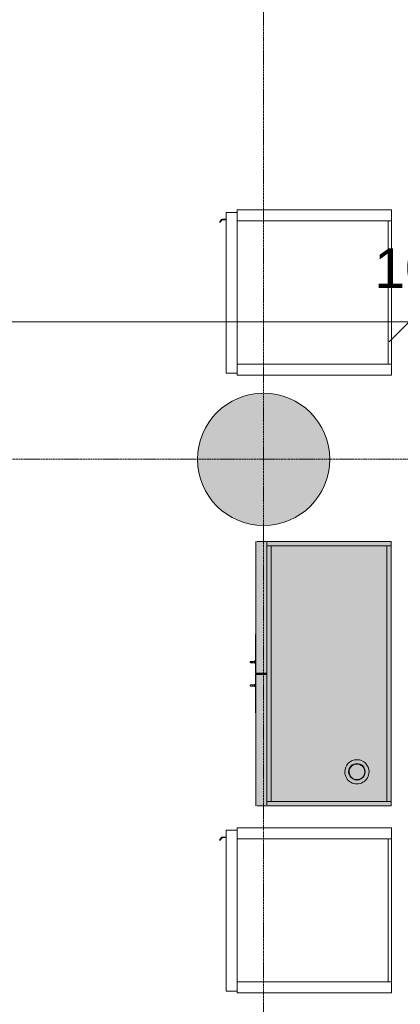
# Model space of a CAD drawing. Header units: millimetres. Extents: x -281 to 121694, y -16481 to 65128.
# Tile 123 of 256: x 16093 to 17820, y 33927 to 38395. Entities that reach past the tile are written whole.
import ezdxf

# ---------------------------------------------------------------- set-up
doc = ezdxf.new("R2010")
doc.units = ezdxf.units.MM
doc.linetypes.add('Grid Line', pattern=[12, 6, -2, 2, -2])
for name, color, linetype, lineweight in [('A--L$07A__Stramien', 1, 'Continuous', 5), ('A--L28__Hoofddraagconstructies', 3, 'Continuous', 5), ('A--L5__InstallatiesW', 7, 'Continuous', 5), ('A--L8__LosseInventaris', 1, 'Continuous', 5), ('A--M$01A__Algemeen', 1, 'Continuous', 5), ('A--M$01A__Algemeen-100', 1, 'Continuous', 5)]:
    doc.layers.add(name, color=color, linetype=linetype, lineweight=lineweight)
doc.styles.add('Arial_2', font='arial.ttf', dxfattribs={"height": 180})
doc.dimstyles.new('1_8mm', dxfattribs={"dimscale": 304.8, "dimtxt": 183.646692, "dimasz": 0.590551, "dimexe": 0.295276, "dimexo": 0.0625, "dimgap": 0.328084, "dimtad": 1, "dimdec": 0, "dimzin": 0, "dimdsep": 46, "dimtxsty": 'Arial_2', "dimblk1": 'OBLIQUE', "dimblk2": 'OBLIQUE', "dimsah": 1, "dimcen": 0.09, "dimdle": 0.295276, "dimazin": 0, "dimtfac": 1, "dimtdec": 4, "dimtix": 1, "dimtmove": 0, "dimatfit": 3, "dimfxl": 0.295276, "dimfxlon": 1, "dimtvp": 1, "dimtolj": 1, "dimtzin": 0, "dimarcsym": 2})

# ---------------------------------------------------------------- blocks, each defined once
blk = doc.blocks.new('TBR-B-BWK-C-BES-ARC-R25_rvt-1-L_80_ 13')
at = {"layer": 'A--L28__Hoofddraagconstructies'}
blk.add_hatch(color=21, dxfattribs=at).paths.add_polyline_path([(17200, 36100), (17258.5, 36105.8), (17314.8, 36122.8), (17366.7, 36150.6), (17412.1, 36187.9), (17449.4, 36233.3), (17477.2, 36285.2), (17494.2, 36341.5), (17500, 36400), (17494.2, 36458.5), (17477.2, 36514.8), (17449.4, 36566.7), (17412.1, 36612.1), (17366.7, 36649.4), (17314.8, 36677.2), (17258.5, 36694.2), (17200, 36700), (17141.5, 36694.2), (17085.2, 36677.2), (17033.3, 36649.4), (16987.9, 36612.1), (16950.6, 36566.7), (16922.8, 36514.8), (16905.8, 36458.5), (16900, 36400), (16905.8, 36341.5), (16922.8, 36285.2), (16950.6, 36233.3), (16987.9, 36187.9), (17033.3, 36150.6), (17085.2, 36122.8), (17141.5, 36105.8), (17191.9, 36100.8)])
at = {"layer": 'A--L28__Hoofddraagconstructies', "color": 241, "lineweight": 18}
for start, end in [(0, 180), (180, 0)]:
    blk.add_arc((17200, 36400), 300, start, end, dxfattribs=at)
blk = doc.blocks.new('NLRS_82_FU_UN__veiligheid_ kast_gen_kad - veiligheidskast brand dubbel dxbxh 615x1200x2000-V328-L_80_ 13')
at = {"layer": 'A--L5__InstallatiesW'}
for points in [[(-535.3, 47), (-537.6, 49), (-553.3, 49), (-555.3, 47), (-555.3, -514), (-553.3, -516), (-537.3, -516), (-535.3, -514), (-535.3, 29)], [(624.7, 47), (624.7, 49), (-535.3, 49), (-535.3, 29), (624.7, 29)], [(644.7, -514), (644.7, 47), (642.7, 49), (626.7, 49), (624.7, 47), (624.7, -514), (626.7, -516), (642.7, -516)], [(525.2, -107), (523.1, -95.7), (519.7, -88.2), (511.7, -79.5), (503.9, -74.8), (498.9, -72.7), (489.7, -71.5), (480, -72.9), (471, -77), (463.2, -83.7), (457.5, -92.8), (455.4, -97.8), (454.2, -107), (455.6, -116.7), (459.7, -125.7), (467.7, -134.5), (475.5, -139.2), (480.5, -141.3), (489.7, -142.5), (499.4, -141.1), (508.5, -137), (517.2, -129), (521.9, -121.2), (524, -116.2)], [(40.9, -521), (40.9, -516), (-554.5, -516.7), (-554.5, -521), (-113.3, -521)], [(40.9, -521), (-554.5, -521), (-554.5, -561), (40.9, -561), (40.9, -538.3)], [(-533.3, -496), (-535, -496), (-534.3, -516), (-533.3, -516)], [(622.7, -496), (-533.3, -496), (-533.3, -516), (622.7, -516)], [(42.7, -516), (41.7, -516), (40.9, -566), (42.7, -566), (42.7, -538.3)], [(41.5, -521), (40.9, -521), (41.5, -538.3)], [(643.9, -516.2), (643.9, -516), (48.5, -516.7), (48.5, -521), (643.9, -521), (643.9, -516.7)], [(643.9, -561), (643.9, -521), (48.5, -521), (48.5, -561), (311, -561)], [(624.4, -496), (622.7, -496), (623.7, -516), (624.4, -516)], [(40.9, -562.3), (40.9, -561), (-554.5, -561), (-554.5, -566), (40.9, -565.3), (40.9, -563.5)], [(-47.1, -567.6), (-47.1, -567), (-56.3, -567.6)], [(202.7, -566), (47.7, -566), (48.5, -567), (202.7, -567)], [(643.9, -562.3), (643.9, -561), (48.5, -561), (48.5, -566), (643.9, -565.3), (643.9, -563.5)]]:
    blk.add_hatch(color=10, dxfattribs=at).paths.add_polyline_path(points)
h = blk.add_hatch(color=10, dxfattribs=at)
h.paths.add_polyline_path([(624.7, -92.8), (624.7, 29), (-535.3, 29), (-535.3, -496), (624.7, -496), (624.7, -107)])
h.paths.add_polyline_path([(544.7, -107), (542.8, -121.2), (537.3, -134.5), (528.6, -145.9), (517.2, -154.6), (503.9, -160.1), (489.7, -162), (475.5, -160.1), (462.2, -154.6), (450.8, -145.9), (442.1, -134.5), (436.6, -121.2), (434.7, -107), (436.6, -92.8), (442.1, -79.5), (450.8, -68.1), (462.2, -59.4), (475.5, -53.9), (489.7, -52), (503.9, -53.9), (517.2, -59.4), (528.6, -68.1), (537.3, -79.5), (542.8, -92.8)])
h = blk.add_hatch(color=10, dxfattribs=at)
h.paths.add_polyline_path([(544.7, -107), (541.4, -89.2), (534.8, -76.3), (528.6, -68.1), (517.2, -59.4), (503.9, -53.9), (489.7, -52), (472, -55.3), (462.2, -59.4), (450.8, -68.1), (442.1, -79.5), (436.6, -92.8), (434.7, -107), (438, -124.7), (442.1, -134.5), (450.8, -145.9), (464.6, -155.6), (475.5, -160.1), (489.7, -162), (507.5, -158.7), (520.4, -152.1), (528.6, -145.9), (537.3, -134.5), (542.8, -121.2), (543.5, -116.2)])
h.paths.add_polyline_path([(527.2, -107), (525.4, -118.1), (520.4, -128), (514.8, -134.6), (507.5, -139.9), (498.9, -143.3), (489.7, -144.5), (480, -143.2), (468.7, -137.7), (462.1, -132.1), (456.8, -124.7), (453.4, -116.2), (452.2, -107), (454.2, -95.6), (459, -86), (464.6, -79.4), (472.3, -74), (481.5, -70.6), (491.2, -69.7), (501.1, -71.5), (510.7, -76.3), (517.3, -81.9), (523.1, -90.5), (526.1, -98.8)])
at = {"layer": 'A--L8__LosseInventaris'}
h = blk.add_hatch(color=10, dxfattribs=at)
h.paths.add_polyline_path([(527.2, -107), (525.9, -97.3), (520.4, -86), (514.8, -79.4), (507.5, -74.1), (499.4, -70.8), (489.7, -69.5), (480, -70.8), (468.7, -76.3), (462.1, -81.9), (456.8, -89.2), (453.4, -97.8), (452.2, -107), (453.5, -116.7), (459, -128), (464.6, -134.6), (472, -139.9), (480.5, -143.3), (489.7, -144.5), (501.1, -142.5), (510.7, -137.7), (517.3, -132.1), (523.1, -123.5), (526, -116.2)])
h.paths.add_polyline_path([(525.2, -107), (523.1, -118.3), (519.7, -125.7), (513, -133.5), (507.5, -137.7), (498.9, -141.3), (489.7, -142.5), (480, -141.1), (471, -137), (463.2, -130.3), (459, -124.7), (455.4, -116.2), (454.2, -107), (455.6, -97.3), (459.7, -88.2), (466.4, -80.5), (472, -76.3), (480.5, -72.7), (489.7, -71.5), (499.4, -72.9), (508.5, -77), (516.2, -83.7), (520.4, -89.2), (524, -97.8)])
for points in [[(-8.3, -588.2), (-9.1, -579), (-9.8, -579), (-10.9, -587.2), (-9.8, -591.6)], [(-8.3, -567), (-10.8, -567), (-10.8, -571), (-8.3, -571)], [(-8.3, -579), (-9.1, -571), (-10.4, -571), (-9.6, -579), (-9.1, -579)], [(-5.8, -571), (-6, -567), (-8.3, -567), (-8.3, -571), (-7, -571)], [(-6.2, -579), (-7, -571), (-8.3, -571), (-7.5, -579), (-6.8, -579)], [(-5.7, -587.2), (-7.5, -579), (-8.3, -579), (-8.3, -588.2), (-6.8, -591.6)], [(97.7, -588.2), (96.9, -579), (96.2, -579), (95.1, -587.2), (96.2, -591.6)], [(97.7, -567), (95.2, -567), (95.2, -571), (97.7, -571)], [(97.7, -571), (95.6, -571), (96.4, -579), (97.7, -579)], [(100.2, -567), (97.7, -567), (98.9, -571), (100.2, -571)], [(99.8, -579), (98.9, -571), (97.7, -571), (98.9, -579), (99.2, -579)], [(100.3, -587.2), (98.5, -579), (97.7, -579), (98.9, -590.8), (99.2, -591.6), (100, -588.2)]]:
    blk.add_hatch(color=10, dxfattribs=at).paths.add_polyline_path(points)
at = {"layer": 'A--L5__InstallatiesW', "color": 31}
for p, q in [((-555.3, 47), (-555.3, -514)), ((-537.3, 49), (-553.3, 49)), ((624.7, 49), (-535.3, 49)), ((-535.3, 49), (-535.3, 29)), ((-535.3, -514), (-535.3, 47)), ((624.7, 29), (624.7, 49)), ((624.7, 47), (624.7, -514)), ((642.7, 49), (626.7, 49)), ((644.7, -514), (644.7, 47)), ((-535.3, 29), (624.7, 29)), ((624.7, 29), (-535.3, 29)), ((-535.3, 29), (-535.3, -496)), ((624.7, -496), (624.7, 29)), ((-555.3, -521), (-555.3, -561)), ((-553.3, -516), (-554.5, -516)), ((-553.3, -516), (-537.3, -516)), ((-535, -516), (-537.3, -516)), ((-535.3, -496), (-535.3, -516)), ((-535.3, -496), (624.7, -496)), ((-535.3, -514), (-535.3, -516)), ((-535.3, -516), (-533.3, -516)), ((-533.3, -496), (-533.8, -496)), ((-533.3, -496), (622.7, -496)), ((622.7, -516), (-533.3, -516)), ((41.7, -516), (41.7, -566)), ((41.7, -561), (41.7, -521)), ((42.7, -567), (42.7, -516)), ((46.7, -516), (46.7, -567)), ((47.7, -566), (47.7, -516)), ((47.7, -521), (47.7, -561)), ((623.2, -496), (622.7, -496)), ((622.7, -516), (624.7, -516)), ((626.7, -516), (624.4, -516)), ((624.7, -516), (624.7, -496)), ((624.7, -516), (624.7, -514)), ((626.7, -516), (642.7, -516)), ((643.9, -516), (642.7, -516)), ((644.7, -561), (644.7, -521)), ((-554.5, -566), (40.9, -566)), ((-133.3, -566), (-133.3, -567)), ((-133.3, -567), (-113.3, -567)), ((-133.3, -567), (-113.4, -567)), ((42.7, -567), (-113.3, -567)), ((-97.6, -567.6), (-102.1, -567.6)), ((-86.3, -567.6), (-97.6, -567.6)), ((-77.4, -567.6), (-86.3, -567.6)), ((-71.2, -567.6), (-77.4, -567.6)), ((-69.1, -567.6), (-71.2, -567.6)), ((-61.8, -567.6), (-63.6, -567.6)), ((-56.3, -567.6), (-61.8, -567.6)), ((-47.1, -567.6), (-56.3, -567.6)), ((-39.8, -567.6), (-47.1, -567.6)), ((-34.7, -567.6), (-39.8, -567.6)), ((-31.8, -567.6), (-34.7, -567.6)), ((-30.7, -567.6), (-31.8, -567.6)), ((202.7, -567), (46.7, -567)), ((48.5, -566), (643.9, -566)), ((202.7, -567), (222.7, -567)), ((202.8, -567), (222.7, -567)), ((222.7, -567), (222.7, -566))]:
    blk.add_line(p, q, dxfattribs=at)
at = {"layer": 'A--L5__InstallatiesW', "color": 31, "flags": 128}
for points in [[(-555.3, -516.8), (-555.3, -516.8), (-555.3, -516.7), (-555.3, -516.7), (-555.3, -516.7), (-555.3, -516.6), (-555.3, -516.6), (-555.3, -516.6), (-555.3, -516.5), (-555.2, -516.5), (-555.2, -516.5), (-555.2, -516.5), (-555.2, -516.4), (-555.2, -516.4), (-555.2, -516.4), (-555.2, -516.3), (-555.1, -516.3), (-555.1, -516.3), (-555.1, -516.3), (-555.1, -516.2), (-555.1, -516.2), (-555, -516.2), (-555, -516.2), (-555, -516.2), (-555, -516.1), (-554.9, -516.1), (-554.9, -516.1), (-554.9, -516.1), (-554.8, -516.1), (-554.8, -516.1), (-554.8, -516.1), (-554.8, -516), (-554.7, -516), (-554.7, -516), (-554.7, -516), (-554.6, -516), (-554.6, -516), (-554.6, -516), (-554.5, -516)], [(41, -516), (41, -516), (41, -516), (41.1, -516), (41.1, -516), (41.1, -516), (41.2, -516), (41.2, -516.1), (41.2, -516.1), (41.2, -516.1), (41.3, -516.1), (41.3, -516.1), (41.3, -516.1), (41.4, -516.1), (41.4, -516.2), (41.4, -516.2), (41.4, -516.2), (41.5, -516.2), (41.5, -516.2), (41.5, -516.3), (41.5, -516.3), (41.5, -516.3), (41.6, -516.3), (41.6, -516.4), (41.6, -516.4), (41.6, -516.4), (41.6, -516.5), (41.6, -516.5), (41.6, -516.5), (41.7, -516.5), (41.7, -516.6), (41.7, -516.6)], [(47.7, -516.6), (47.7, -516.5), (47.8, -516.5), (47.8, -516.5), (47.8, -516.5), (47.8, -516.4), (47.8, -516.4), (47.8, -516.4), (47.8, -516.3), (47.9, -516.3), (47.9, -516.3), (47.9, -516.3), (47.9, -516.2), (47.9, -516.2), (48, -516.2), (48, -516.2), (48, -516.2), (48, -516.1), (48.1, -516.1), (48.1, -516.1), (48.1, -516.1), (48.2, -516.1), (48.2, -516.1), (48.2, -516.1), (48.2, -516), (48.3, -516), (48.3, -516), (48.3, -516), (48.4, -516), (48.4, -516), (48.4, -516), (48.5, -516)], [(644, -516), (644, -516), (644, -516), (644.1, -516), (644.1, -516), (644.1, -516), (644.2, -516), (644.2, -516.1), (644.2, -516.1), (644.2, -516.1), (644.3, -516.1), (644.3, -516.1), (644.3, -516.1), (644.4, -516.1), (644.4, -516.2), (644.4, -516.2), (644.4, -516.2), (644.5, -516.2), (644.5, -516.2), (644.5, -516.3), (644.5, -516.3), (644.5, -516.3), (644.6, -516.3), (644.6, -516.4), (644.6, -516.4), (644.6, -516.4), (644.6, -516.5), (644.6, -516.5), (644.6, -516.5), (644.7, -516.5), (644.7, -516.6), (644.7, -516.6), (644.7, -516.6), (644.7, -516.7), (644.7, -516.7), (644.7, -516.7), (644.7, -516.8), (644.7, -516.8), (644.7, -516.8)], [(-554.6, -566), (-554.6, -566), (-554.6, -566), (-554.7, -566), (-554.7, -566), (-554.7, -566), (-554.8, -566), (-554.8, -565.9), (-554.8, -565.9), (-554.8, -565.9), (-554.9, -565.9), (-554.9, -565.9), (-554.9, -565.9), (-555, -565.9), (-555, -565.8), (-555, -565.8), (-555, -565.8), (-555.1, -565.8), (-555.1, -565.8), (-555.1, -565.7), (-555.1, -565.7), (-555.1, -565.7), (-555.2, -565.7), (-555.2, -565.6), (-555.2, -565.6), (-555.2, -565.6), (-555.2, -565.5), (-555.2, -565.5), (-555.2, -565.5), (-555.3, -565.5), (-555.3, -565.4), (-555.3, -565.4), (-555.3, -565.4), (-555.3, -565.3), (-555.3, -565.3), (-555.3, -565.3), (-555.3, -565.2), (-555.3, -565.2), (-555.3, -565.2)], [(41.7, -565.4), (41.7, -565.5), (41.6, -565.5), (41.6, -565.5), (41.6, -565.5), (41.6, -565.6), (41.6, -565.6), (41.6, -565.6), (41.6, -565.7), (41.5, -565.7), (41.5, -565.7), (41.5, -565.7), (41.5, -565.8), (41.5, -565.8), (41.4, -565.8), (41.4, -565.8), (41.4, -565.8), (41.4, -565.9), (41.3, -565.9), (41.3, -565.9), (41.3, -565.9), (41.2, -565.9), (41.2, -565.9), (41.2, -565.9), (41.2, -566), (41.1, -566), (41.1, -566), (41.1, -566), (41, -566), (41, -566)], [(48.4, -566), (48.3, -566), (48.3, -566), (48.3, -566), (48.2, -566), (48.2, -565.9), (48.2, -565.9), (48.2, -565.9), (48.1, -565.9), (48.1, -565.9), (48.1, -565.9), (48, -565.9), (48, -565.8), (48, -565.8), (48, -565.8), (47.9, -565.8), (47.9, -565.8), (47.9, -565.7), (47.9, -565.7), (47.9, -565.7), (47.8, -565.7), (47.8, -565.6), (47.8, -565.6), (47.8, -565.6), (47.8, -565.5), (47.8, -565.5), (47.8, -565.5), (47.7, -565.5), (47.7, -565.4), (47.7, -565.4)], [(644.7, -565.2), (644.7, -565.2), (644.7, -565.3), (644.7, -565.3), (644.7, -565.3), (644.7, -565.4), (644.7, -565.4), (644.7, -565.4), (644.7, -565.5), (644.6, -565.5), (644.6, -565.5), (644.6, -565.5), (644.6, -565.6), (644.6, -565.6), (644.6, -565.6), (644.6, -565.7), (644.5, -565.7), (644.5, -565.7), (644.5, -565.7), (644.5, -565.8), (644.5, -565.8), (644.4, -565.8), (644.4, -565.8), (644.4, -565.8), (644.4, -565.9), (644.3, -565.9), (644.3, -565.9), (644.3, -565.9), (644.2, -565.9), (644.2, -565.9), (644.2, -565.9), (644.2, -566), (644.1, -566), (644.1, -566), (644.1, -566), (644, -566), (644, -566), (644, -566), (643.9, -566)]]:
    blk.add_lwpolyline(points, dxfattribs=at)
at = {"layer": 'A--L5__InstallatiesW', "color": 31}
for centre, radius, start, end in [((-553.3, 47), 2, 90, 180), ((-537.3, 47), 2, 360, 90), ((626.7, 47), 2, 90, 180), ((642.7, 47), 2, 360, 90), ((489.7, -107), 55, 90, 270), ((489.7, -107), 55, 270, 90), ((-553.3, -514), 2, 180, 270), ((-537.3, -514), 2, 270, 360), ((626.7, -514), 2, 180, 270), ((642.7, -514), 2, 270, 0)]:
    blk.add_arc(centre, radius, start, end, dxfattribs=at)
at = {"layer": 'A--L8__LosseInventaris', "color": 31}
for p, q in [((-13.3, -567), (-13.3, -571)), ((-13.3, -567), (-13.3, -571)), ((-13.3, -571), (-10.8, -571)), ((-13.3, -571), (-8.3, -571)), ((-11.3, -568.5), (-11.3, -579)), ((-11.3, -568.5), (-11.3, -579)), ((-10.9, -568.5), (-11.3, -568.5)), ((-10.9, -568.5), (-11.3, -568.5)), ((-10.9, -571), (-11.3, -571)), ((-10.9, -571), (-11.3, -571)), ((-8.3, -571), (-3.3, -571)), ((-5.8, -571), (-3.3, -571)), ((-5.3, -568.5), (-5.7, -568.5)), ((-5.3, -568.5), (-5.7, -568.5)), ((-5.3, -571), (-5.7, -571)), ((-5.3, -571), (-5.7, -571)), ((-5.3, -579), (-5.3, -568.5)), ((-5.3, -579), (-5.3, -568.5)), ((-3.3, -571), (-3.3, -567)), ((-3.3, -571), (-3.3, -567)), ((92.7, -567), (92.7, -571)), ((92.7, -567), (92.7, -571)), ((92.7, -571), (95.2, -571)), ((92.7, -571), (97.7, -571)), ((94.7, -568.5), (94.7, -579)), ((94.7, -568.5), (94.7, -579)), ((95.1, -568.5), (94.7, -568.5)), ((95.1, -568.5), (94.7, -568.5)), ((95.1, -571), (94.7, -571)), ((95.1, -571), (94.7, -571)), ((97.7, -571), (102.7, -571)), ((100.2, -571), (102.7, -571)), ((100.7, -568.5), (100.3, -568.5)), ((100.7, -568.5), (100.3, -568.5)), ((100.7, -571), (100.3, -571)), ((100.7, -571), (100.3, -571)), ((100.7, -579), (100.7, -568.5)), ((100.7, -579), (100.7, -568.5)), ((102.7, -571), (102.7, -567)), ((102.7, -571), (102.7, -567))]:
    blk.add_line(p, q, dxfattribs=at)
at = {"layer": 'A--L8__LosseInventaris', "color": 31, "flags": 128}
for points in [[(-11.3, -589), (-11.3, -589), (-11.3, -589), (-11.3, -588.9), (-11.3, -588.9), (-11.3, -588.8), (-11.3, -588.7), (-11.3, -588.6), (-11.3, -588.5), (-11.3, -588.4), (-11.3, -588.2), (-11.3, -588), (-11.3, -587.9), (-11.3, -587.7), (-11.3, -587.5), (-11.3, -587.3), (-11.3, -587), (-11.3, -586.8), (-11.3, -586.5), (-11.3, -586.2), (-11.3, -586), (-11.3, -585.7), (-11.3, -585.4), (-11.3, -585.1), (-11.3, -584.7), (-11.3, -584.4), (-11.3, -584.1), (-11.3, -583.7), (-11.3, -583.4), (-11.3, -583), (-11.3, -582.6), (-11.3, -582.2), (-11.3, -581.9), (-11.3, -581.5), (-11.3, -581.1), (-11.3, -580.7), (-11.3, -580.3), (-11.3, -579.9), (-11.3, -579.5), (-11.3, -579.1), (-11.3, -579)], [(-11.3, -579), (-11.3, -579.4), (-11.3, -579.8), (-11.3, -580.2), (-11.3, -580.6), (-11.3, -581), (-11.3, -581.4), (-11.3, -581.8), (-11.3, -582.1), (-11.3, -582.5), (-11.3, -582.9), (-11.3, -583.3), (-11.3, -583.6), (-11.3, -584), (-11.3, -584.3), (-11.3, -584.6), (-11.3, -585), (-11.3, -585.3), (-11.3, -585.6), (-11.3, -585.9), (-11.3, -586.2), (-11.3, -586.4), (-11.3, -586.7), (-11.3, -587), (-11.3, -587.2), (-11.3, -587.4), (-11.3, -587.6), (-11.3, -587.8), (-11.3, -588), (-11.3, -588.2), (-11.3, -588.3), (-11.3, -588.5), (-11.3, -588.6), (-11.3, -588.7), (-11.3, -588.8), (-11.3, -588.9), (-11.3, -588.9), (-11.3, -589), (-11.3, -589), (-11.3, -589)], [(-5.3, -579), (-5.3, -579.4), (-5.3, -579.8), (-5.3, -580.2), (-5.3, -580.6), (-5.3, -581), (-5.3, -581.4), (-5.3, -581.8), (-5.3, -582.1), (-5.3, -582.5), (-5.3, -582.9), (-5.3, -583.3), (-5.3, -583.6), (-5.3, -584), (-5.3, -584.3), (-5.3, -584.6), (-5.3, -585), (-5.3, -585.3), (-5.3, -585.6), (-5.3, -585.9), (-5.3, -586.2), (-5.3, -586.4), (-5.3, -586.7), (-5.3, -587), (-5.3, -587.2), (-5.3, -587.4), (-5.3, -587.6), (-5.3, -587.8), (-5.3, -588), (-5.3, -588.2), (-5.3, -588.3), (-5.3, -588.5), (-5.3, -588.6), (-5.3, -588.7), (-5.3, -588.8), (-5.3, -588.9), (-5.3, -588.9), (-5.3, -589), (-5.3, -589), (-5.3, -589)], [(-5.3, -589), (-5.3, -589), (-5.3, -589), (-5.3, -588.9), (-5.3, -588.9), (-5.3, -588.8), (-5.3, -588.7), (-5.3, -588.6), (-5.3, -588.5), (-5.3, -588.4), (-5.3, -588.2), (-5.3, -588), (-5.3, -587.9), (-5.3, -587.7), (-5.3, -587.5), (-5.3, -587.3), (-5.3, -587), (-5.3, -586.8), (-5.3, -586.5), (-5.3, -586.2), (-5.3, -586), (-5.3, -585.7), (-5.3, -585.4), (-5.3, -585.1), (-5.3, -584.7), (-5.3, -584.4), (-5.3, -584.1), (-5.3, -583.7), (-5.3, -583.4), (-5.3, -583), (-5.3, -582.6), (-5.3, -582.2), (-5.3, -581.9), (-5.3, -581.5), (-5.3, -581.1), (-5.3, -580.7), (-5.3, -580.3), (-5.3, -579.9), (-5.3, -579.5), (-5.3, -579.1), (-5.3, -579)], [(94.7, -589), (94.7, -589), (94.7, -589), (94.7, -588.9), (94.7, -588.9), (94.7, -588.8), (94.7, -588.7), (94.7, -588.6), (94.7, -588.5), (94.7, -588.4), (94.7, -588.2), (94.7, -588), (94.7, -587.9), (94.7, -587.7), (94.7, -587.5), (94.7, -587.3), (94.7, -587), (94.7, -586.8), (94.7, -586.5), (94.7, -586.2), (94.7, -586), (94.7, -585.7), (94.7, -585.4), (94.7, -585.1), (94.7, -584.7), (94.7, -584.4), (94.7, -584.1), (94.7, -583.7), (94.7, -583.4), (94.7, -583), (94.7, -582.6), (94.7, -582.2), (94.7, -581.9), (94.7, -581.5), (94.7, -581.1), (94.7, -580.7), (94.7, -580.3), (94.7, -579.9), (94.7, -579.5), (94.7, -579.1), (94.7, -579)], [(94.7, -579), (94.7, -579.4), (94.7, -579.8), (94.7, -580.2), (94.7, -580.6), (94.7, -581), (94.7, -581.4), (94.7, -581.8), (94.7, -582.1), (94.7, -582.5), (94.7, -582.9), (94.7, -583.3), (94.7, -583.6), (94.7, -584), (94.7, -584.3), (94.7, -584.6), (94.7, -585), (94.7, -585.3), (94.7, -585.6), (94.7, -585.9), (94.7, -586.2), (94.7, -586.4), (94.7, -586.7), (94.7, -587), (94.7, -587.2), (94.7, -587.4), (94.7, -587.6), (94.7, -587.8), (94.7, -588), (94.7, -588.2), (94.7, -588.3), (94.7, -588.5), (94.7, -588.6), (94.7, -588.7), (94.7, -588.8), (94.7, -588.9), (94.7, -588.9), (94.7, -589), (94.7, -589), (94.7, -589)], [(100.7, -579), (100.7, -579.4), (100.7, -579.8), (100.7, -580.2), (100.7, -580.6), (100.7, -581), (100.7, -581.4), (100.7, -581.8), (100.7, -582.1), (100.7, -582.5), (100.7, -582.9), (100.7, -583.3), (100.7, -583.6), (100.7, -584), (100.7, -584.3), (100.7, -584.6), (100.7, -585), (100.7, -585.3), (100.7, -585.6), (100.7, -585.9), (100.7, -586.2), (100.7, -586.4), (100.7, -586.7), (100.7, -587), (100.7, -587.2), (100.7, -587.4), (100.7, -587.6), (100.7, -587.8), (100.7, -588), (100.7, -588.2), (100.7, -588.3), (100.7, -588.5), (100.7, -588.6), (100.7, -588.7), (100.7, -588.8), (100.7, -588.9), (100.7, -588.9), (100.7, -589), (100.7, -589), (100.7, -589)], [(100.7, -589), (100.7, -589), (100.7, -589), (100.7, -588.9), (100.7, -588.9), (100.7, -588.8), (100.7, -588.7), (100.7, -588.6), (100.7, -588.5), (100.7, -588.4), (100.7, -588.2), (100.7, -588), (100.7, -587.9), (100.7, -587.7), (100.7, -587.5), (100.7, -587.3), (100.7, -587), (100.7, -586.8), (100.7, -586.5), (100.7, -586.2), (100.7, -586), (100.7, -585.7), (100.7, -585.4), (100.7, -585.1), (100.7, -584.7), (100.7, -584.4), (100.7, -584.1), (100.7, -583.7), (100.7, -583.4), (100.7, -583), (100.7, -582.6), (100.7, -582.2), (100.7, -581.9), (100.7, -581.5), (100.7, -581.1), (100.7, -580.7), (100.7, -580.3), (100.7, -579.9), (100.7, -579.5), (100.7, -579.1), (100.7, -579)], [(-10.2, -591.3), (-10.3, -591.3), (-10.4, -591.2), (-10.5, -591.1), (-10.5, -591), (-10.6, -590.9), (-10.7, -590.8), (-10.8, -590.7), (-10.8, -590.6), (-10.9, -590.5), (-10.9, -590.4), (-11, -590.3), (-11, -590.2), (-11.1, -590.1), (-11.1, -590), (-11.2, -589.9), (-11.2, -589.7), (-11.2, -589.6), (-11.3, -589.5), (-11.3, -589.4), (-11.3, -589.3), (-11.3, -589.2), (-11.3, -589), (-11.3, -589)], [(-8.3, -592), (-8.4, -592), (-8.5, -592), (-8.7, -592), (-8.8, -592), (-8.9, -591.9), (-9, -591.9), (-9.1, -591.9), (-9.2, -591.8), (-9.4, -591.8), (-9.5, -591.8), (-9.6, -591.7), (-9.7, -591.7)], [(-6.9, -591.6), (-7, -591.7), (-7.1, -591.8), (-7.2, -591.8), (-7.3, -591.8), (-7.4, -591.9), (-7.6, -591.9), (-7.7, -591.9), (-7.8, -592), (-7.9, -592), (-8, -592), (-8.1, -592), (-8.3, -592), (-8.3, -592)], [(-5.3, -589), (-5.3, -589.1), (-5.3, -589.2), (-5.3, -589.4), (-5.3, -589.5), (-5.4, -589.6), (-5.4, -589.7), (-5.4, -589.8), (-5.5, -589.9), (-5.5, -590.1), (-5.5, -590.2), (-5.6, -590.3), (-5.6, -590.4), (-5.7, -590.5), (-5.8, -590.6), (-5.8, -590.7), (-5.9, -590.8), (-6, -590.9), (-6, -591), (-6.1, -591.1), (-6.2, -591.2), (-6.3, -591.2), (-6.4, -591.3)], [(95.8, -591.3), (95.7, -591.3), (95.6, -591.2), (95.5, -591.1), (95.5, -591), (95.4, -590.9), (95.3, -590.8), (95.2, -590.7), (95.2, -590.6), (95.1, -590.5), (95.1, -590.4), (95, -590.3), (95, -590.2), (94.9, -590.1), (94.9, -590), (94.8, -589.9), (94.8, -589.7), (94.8, -589.6), (94.7, -589.5), (94.7, -589.4), (94.7, -589.3), (94.7, -589.2), (94.7, -589), (94.7, -589)], [(97.7, -592), (97.6, -592), (97.5, -592), (97.3, -592), (97.2, -592), (97.1, -591.9), (97, -591.9), (96.9, -591.9), (96.8, -591.8), (96.6, -591.8), (96.5, -591.8), (96.4, -591.7), (96.3, -591.7)], [(99.1, -591.6), (99, -591.7), (98.9, -591.8), (98.8, -591.8), (98.7, -591.8), (98.6, -591.9), (98.4, -591.9), (98.3, -591.9), (98.2, -592), (98.1, -592), (98, -592), (97.9, -592), (97.7, -592), (97.7, -592)], [(100.7, -589), (100.7, -589.1), (100.7, -589.2), (100.7, -589.4), (100.7, -589.5), (100.6, -589.6), (100.6, -589.7), (100.6, -589.8), (100.5, -589.9), (100.5, -590.1), (100.5, -590.2), (100.4, -590.3), (100.4, -590.4), (100.3, -590.5), (100.2, -590.6), (100.2, -590.7), (100.1, -590.8), (100, -590.9), (100, -591), (99.9, -591.1), (99.8, -591.2), (99.7, -591.2), (99.6, -591.3)]]:
    blk.add_lwpolyline(points, dxfattribs=at)
at = {"layer": 'A--L8__LosseInventaris', "color": 31}
for radius, start, end in [(37.5, 90, 270), (35.5, 90, 270), (37.5, 270, 90), (35.5, 270, 90)]:
    blk.add_arc((489.7, -107), radius, start, end, dxfattribs=at)
blk = doc.blocks.new('NLRS_82_SE_UN_koelkast_vriezer_incubator_gen_kad - vriezer dxbxh 750x750x1600-49275504-L_80_ 13')
at = {"layer": 'A--L8__LosseInventaris'}
for p, q in [((-280.3, 79), (-330.3, 79)), ((-330.3, 79), (-330.3, -621)), ((-280.3, 79), (369.7, 79)), ((-280.3, 63), (-280.3, 79)), ((-280.3, -621), (-280.3, 79)), ((369.7, 63), (-280.3, 63)), ((-280.3, 63), (369.7, 63)), ((-280.3, -621), (-280.3, 63)), ((369.7, 79), (369.7, 63)), ((419.7, 79), (369.7, 79)), ((369.7, 79), (369.7, -621)), ((369.7, -621), (369.7, 63)), ((419.7, -621), (419.7, 79)), ((-330.3, -621), (-280.3, -621)), ((-318.8, -621), (-268.8, -621)), ((-318.8, -670), (-318.8, -621)), ((369.7, -621), (-280.3, -621)), ((-268.8, -622), (-268.8, -621)), ((411.2, -622), (-268.8, -622)), ((369.7, -621), (419.7, -621)), ((411.2, -670), (411.2, -622)), ((-317.8, -671), (410.2, -671)), ((-287.8, -671), (-287.8, -688.7)), ((-286, -692.5), (-276.3, -700.6)), ((-285.3, -687.5), (-285.3, -671)), ((-274.5, -698.9), (-283.5, -691.3))]:
    blk.add_line(p, q, dxfattribs=at)
for centre, radius, start, end in [((-305.3, -621), 15, 180, 204.8987), ((-282.8, -688.7), 5, 180, 230), ((-280.3, -687.5), 5, 180, 230), ((-275.3, -699.8), 1.26, 220, 50)]:
    blk.add_arc(centre, radius, start, end, dxfattribs=at)
for points, knots in [([(-317.8, -671), (-317.9, -671), (-318, -671), (-318.2, -670.9), (-318.3, -670.9), (-318.4, -670.8), (-318.5, -670.7), (-318.7, -670.5), (-318.8, -670.3), (-318.8, -670.1), (-318.8, -670)], [0, 0, 0, 0, 0.166667, 0.25, 0.333333, 0.416667, 0.5, 0.666667, 0.833333, 1, 1, 1, 1]), ([(411.2, -670), (411.2, -670.1), (411.2, -670.3), (411.1, -670.5), (410.9, -670.7), (410.8, -670.8), (410.7, -670.9), (410.6, -670.9), (410.4, -671), (410.3, -671), (410.2, -671)], [-1, -1, -1, -1, -0.833333, -0.666667, -0.5, -0.416667, -0.333333, -0.25, -0.166667, 0, 0, 0, 0])]:
    blk.add_open_spline(points, degree=3, knots=knots, dxfattribs=at)
blk = doc.blocks.new('DIMBLOCK108-L_80_ 13')
at = {"layer": 'A--M$01A__Algemeen-100'}
for p, q in [((10000, 37023.9), (10090, 37113.9)), ((10000, 37023.9), (10000, 37113.9)), ((17860, 37023.9), (17950, 37113.9)), ((17860, 37023.9), (17860, 37113.9)), ((10000, 37023.9), (9910, 36933.9)), ((10000, 37023.9), (17860, 37023.9)), ((10000, 37023.9), (10000, 36933.9)), ((17860, 37023.9), (17770, 36933.9)), ((17860, 37023.9), (17860, 36933.9))]:
    blk.add_line(p, q, dxfattribs=at)
at = {"layer": 'A--M$01A__Algemeen-100', "color": 0, "insert": (13653.1, 37357.6), "char_height": 180, "width": 664.518, "attachment_point": 1, "line_spacing_factor": 0.941778, "style": 'Arial_2'}
blk.add_mtext('7860', dxfattribs=at)
blk = doc.blocks.new('_Oblique')
at = {"color": 0, "linetype": 'ByBlock', "lineweight": -2}
blk.add_line((-0.5, -0.5), (0.5, 0.5), dxfattribs=at)
blk = doc.blocks.new('DIMBLOCK109-L_80_ 13')
at = {"layer": 'A--M$01A__Algemeen-100'}
for p, q in [((17860, 37023.9), (17950, 37113.9)), ((17860, 37023.9), (17860, 37113.9)), ((17960, 37023.9), (18050, 37113.9)), ((17960, 37023.9), (17960, 37113.9)), ((17860, 37023.9), (17770, 36933.9)), ((17860, 37023.9), (17960, 37023.9)), ((17860, 37023.9), (17860, 36933.9)), ((17960, 37023.9), (17870, 36933.9)), ((17960, 37023.9), (17960, 36933.9))]:
    blk.add_line(p, q, dxfattribs=at)
at = {"layer": 'A--M$01A__Algemeen-100', "color": 0, "insert": (17702.3, 37357.6), "char_height": 180, "width": 498.389, "attachment_point": 1, "line_spacing_factor": 0.941778, "style": 'Arial_2'}
blk.add_mtext('100', dxfattribs=at)

msp = doc.modelspace()

# ---------------------------------------------------------------- linework, layer by layer
at = {"layer": 'A--L$07A__Stramien', "linetype": 'Grid Line'}
for p, q in [((17200, 64428.4), (17200, 5044.8)), ((100373, 36400), (-281.1, 36400))]:
    msp.add_line(p, q, dxfattribs=at)

# ---------------------------------------------------------------- block references
at = {"lineweight": 5}
msp.add_blockref('TBR-B-BWK-C-BES-ARC-R25_rvt-1-L_80_ 13', (0, 0), dxfattribs=at)
at = {"layer": 'A--L5__InstallatiesW', "color": 31, "rotation": 269.9999999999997}
msp.add_blockref('NLRS_82_FU_UN__veiligheid_ kast_gen_kad - veiligheidskast brand dubbel dxbxh 615x1200x2000-V328-L_80_ 13', (17730.2, 35471.6), dxfattribs=at)
at = {"layer": 'A--L8__LosseInventaris', "rotation": 269.9999999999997}
for p in [(17701.4, 37201.6), (17701.4, 34398)]:
    msp.add_blockref('NLRS_82_SE_UN_koelkast_vriezer_incubator_gen_kad - vriezer dxbxh 750x750x1600-49275504-L_80_ 13', p, dxfattribs=at)

# ---------------------------------------------------------------- dimensions: what is measured, and where the dimension line sits
at = {"layer": 'A--M$01A__Algemeen'}
for base, p1, p2, override, picture, middle in [((17860, 37023.9), (10000, 37113.9), (17860, 37113.9), {"dimpost": '<>', "dimfxl": 7860}, 'DIMBLOCK108-L_80_ 13', (13930, 37215.8)), ((17960, 37023.9), (17860, 37113.9), (17960, 37113.9), {"dimpost": '<>', "dimfxl": 100}, 'DIMBLOCK109-L_80_ 13', (17910, 37215.8))]:
    dim = msp.add_linear_dim(base=base, p1=p1, p2=p2, dimstyle='1_8mm', override=override, dxfattribs=at)
    dim.commit()
    dim.dimension.update_dxf_attribs({"geometry": picture, "text_midpoint": middle})

doc.saveas('drawing.dxf')
